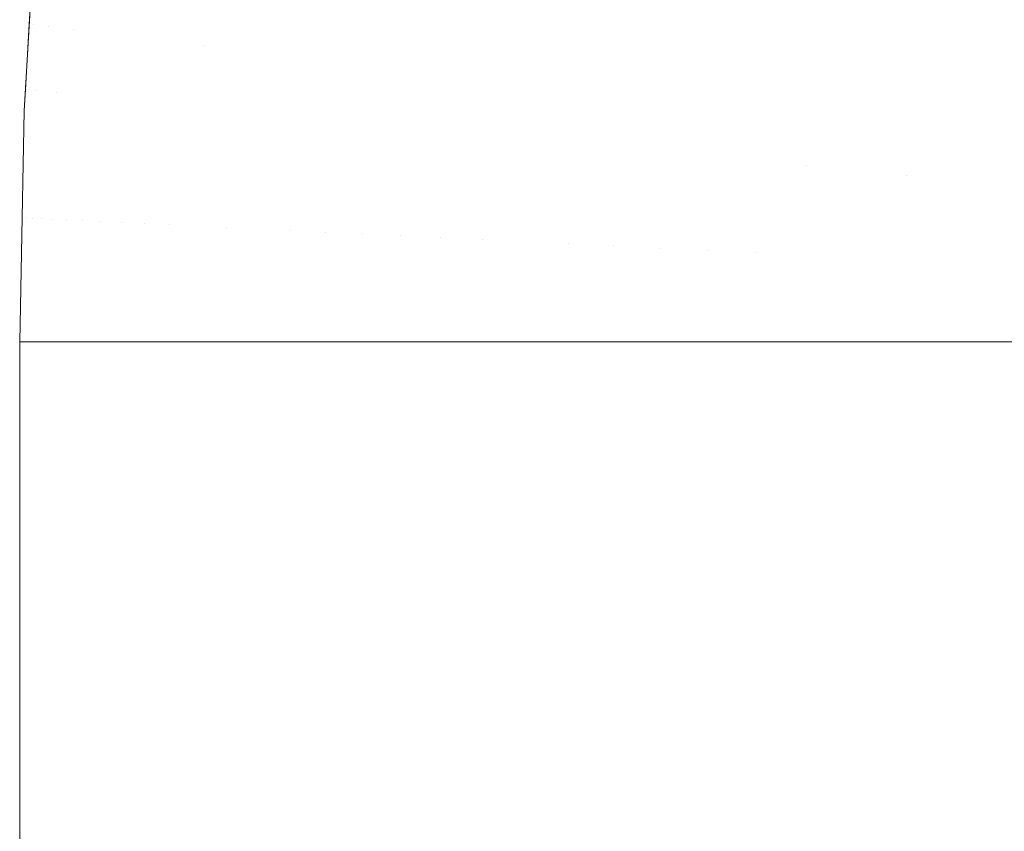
# Model space of a CAD drawing. Header units: centimetres. Extents: x -17.1 to 18.2, y 3.4 to 5.2.
# Tile 49 of 256: x -17.0865 to -17.0614, y 5.0877 to 5.1084. Entities that reach past the tile are written whole.
import ezdxf

# ---------------------------------------------------------------- set-up
doc = ezdxf.new("R2010")
doc.units = ezdxf.units.CM
doc.header["$LTSCALE"] = 2.54
doc.layers.add('Lucido design-1', color=7, linetype='Continuous')

# ---------------------------------------------------------------- blocks, each defined once
blk = doc.blocks.new('Gruppo-4-1')
at = {"color": 7, "linetype": 'Continuous', "lineweight": 9}
for points, invisible_edges in [([(-17.086078, 5.111964, -1872.915514), (-17.086422, 5.106108, -1872.915514), (-17.086422, 5.106108, -1872.315514), (-17.08639, 5.106656, -1872.315514)], 10), ([(-17.086367, 5.106654, -1872.918638), (-17.086422, 5.106108, -1872.915514), (-17.086078, 5.111964, -1872.915514), (-17.086186, 5.11002, -1872.918638)], 13), ([(-17.086078, 5.111964, -1872.915514), (-17.08639, 5.106656, -1872.315514), (-17.086292, 5.108327, -1872.315514)], 9), ([(-17.086292, 5.108327, -1872.315514), (-17.086192, 5.110023, -1872.315514), (-17.086078, 5.111964, -1872.915514)], 10), ([(-17.075541, 5.108435, -1872.260948), (-17.075318, 5.111336, -1872.260948), (-17.076328, 5.11154, -1872.263387), (-17.076555, 5.108586, -1872.263387)], 15), ([(-17.076555, 5.108586, -1872.967641), (-17.076328, 5.11154, -1872.967641), (-17.075318, 5.111336, -1872.97008), (-17.075541, 5.108435, -1872.97008)], 15), ([(-17.07449, 5.108278, -1872.258575), (-17.074271, 5.111124, -1872.258575), (-17.075318, 5.111336, -1872.260948), (-17.075541, 5.108435, -1872.260948)], 15), ([(-17.075541, 5.108435, -1872.97008), (-17.075318, 5.111336, -1872.97008), (-17.074271, 5.111124, -1872.972454), (-17.07449, 5.108278, -1872.972454)], 15), ([(-17.073405, 5.108117, -1872.256268), (-17.07319, 5.110906, -1872.256268), (-17.074271, 5.111124, -1872.258575), (-17.07449, 5.108278, -1872.258575)], 15), ([(-17.07449, 5.108278, -1872.972454), (-17.074271, 5.111124, -1872.972454), (-17.07319, 5.110906, -1872.97476), (-17.073405, 5.108117, -1872.97476)], 15), ([(-17.072288, 5.10795, -1872.254029), (-17.072077, 5.110681, -1872.254029), (-17.07319, 5.110906, -1872.256268), (-17.073405, 5.108117, -1872.256268)], 15), ([(-17.073405, 5.108117, -1872.97476), (-17.07319, 5.110906, -1872.97476), (-17.072077, 5.110681, -1872.976999), (-17.072288, 5.10795, -1872.976999)], 15), ([(-17.071141, 5.10778, -1872.25186), (-17.070935, 5.11045, -1872.25186), (-17.072077, 5.110681, -1872.254029), (-17.072288, 5.10795, -1872.254029)], 15), ([(-17.072288, 5.10795, -1872.976999), (-17.072077, 5.110681, -1872.976999), (-17.070935, 5.11045, -1872.979168), (-17.071141, 5.10778, -1872.979168)], 15), ([(-17.069966, 5.107605, -1872.249761), (-17.069765, 5.110213, -1872.249761), (-17.070935, 5.11045, -1872.25186), (-17.071141, 5.10778, -1872.25186)], 15), ([(-17.071141, 5.10778, -1872.979168), (-17.070935, 5.11045, -1872.979168), (-17.069765, 5.110213, -1872.981267), (-17.069966, 5.107605, -1872.981267)], 15), ([(-17.068767, 5.107426, -1872.247732), (-17.068571, 5.109972, -1872.247732), (-17.069765, 5.110213, -1872.249761), (-17.069966, 5.107605, -1872.249761)], 15), ([(-17.069966, 5.107605, -1872.981267), (-17.069765, 5.110213, -1872.981267), (-17.068571, 5.109972, -1872.983296), (-17.068767, 5.107426, -1872.983296)], 15), ([(-17.086186, 5.11002, -1872.918638), (-17.086089, 5.110005, -1872.921758), (-17.086271, 5.106644, -1872.921758), (-17.086367, 5.106654, -1872.918638)], 15), ([(-17.08619, 5.108313, -1872.30927), (-17.086089, 5.110005, -1872.30927), (-17.086192, 5.110023, -1872.315514), (-17.086292, 5.108327, -1872.315514)], 11), ([(-17.08611, 5.106629, -1872.924868), (-17.086271, 5.106644, -1872.921758), (-17.086089, 5.110005, -1872.921758), (-17.085929, 5.109981, -1872.924868)], 15), ([(-17.085805, 5.108266, -1872.303063), (-17.085705, 5.109948, -1872.303063), (-17.086089, 5.110005, -1872.30927), (-17.08619, 5.108313, -1872.30927)], 15), ([(-17.085929, 5.109981, -1872.924868), (-17.085705, 5.109948, -1872.927965), (-17.085885, 5.106607, -1872.927965), (-17.08611, 5.106629, -1872.924868)], 15), ([(-17.085598, 5.106579, -1872.931044), (-17.085885, 5.106607, -1872.927965), (-17.085705, 5.109948, -1872.927965), (-17.085418, 5.109905, -1872.931044)], 15), ([(-17.085169, 5.108187, -1872.296927), (-17.085069, 5.109853, -1872.296927), (-17.085705, 5.109948, -1872.303063), (-17.085805, 5.108266, -1872.303063)], 15), ([(-17.085418, 5.109905, -1872.931044), (-17.085069, 5.109853, -1872.934101), (-17.085248, 5.106545, -1872.934101), (-17.085598, 5.106579, -1872.931044)], 15), ([(-17.067544, 5.107244, -1872.245774), (-17.067353, 5.109725, -1872.245774), (-17.068571, 5.109972, -1872.247732), (-17.068767, 5.107426, -1872.247732)], 15), ([(-17.068767, 5.107426, -1872.983296), (-17.068571, 5.109972, -1872.983296), (-17.067353, 5.109725, -1872.985254), (-17.067544, 5.107244, -1872.985254)], 15), ([(-17.084837, 5.106505, -1872.93713), (-17.085248, 5.106545, -1872.934101), (-17.085069, 5.109853, -1872.934101), (-17.084659, 5.109792, -1872.93713)], 15), ([(-17.084659, 5.109792, -1872.293898), (-17.085069, 5.109853, -1872.296927), (-17.085169, 5.108187, -1872.296927), (-17.084758, 5.108137, -1872.293898)], 15), ([(-17.084659, 5.109792, -1872.93713), (-17.08419, 5.109722, -1872.940129), (-17.084366, 5.106459, -1872.940129), (-17.084837, 5.106505, -1872.93713)], 15), ([(-17.084758, 5.108137, -1872.293898), (-17.084288, 5.108079, -1872.290899), (-17.08419, 5.109722, -1872.290899), (-17.084659, 5.109792, -1872.293898)], 15), ([(-17.083836, 5.106407, -1872.943094), (-17.084366, 5.106459, -1872.940129), (-17.08419, 5.109722, -1872.940129), (-17.083662, 5.109644, -1872.943094)], 15), ([(-17.083662, 5.109644, -1872.287934), (-17.08419, 5.109722, -1872.290899), (-17.084288, 5.108079, -1872.290899), (-17.083759, 5.108014, -1872.287934)], 15), ([(-17.083662, 5.109644, -1872.943094), (-17.083076, 5.109557, -1872.946019), (-17.083249, 5.10635, -1872.946019), (-17.083836, 5.106407, -1872.943094)], 15), ([(-17.083759, 5.108014, -1872.287934), (-17.083173, 5.107942, -1872.285009), (-17.083076, 5.109557, -1872.285009), (-17.083662, 5.109644, -1872.287934)], 15), ([(-17.066302, 5.107059, -1872.243887), (-17.066116, 5.109475, -1872.243887), (-17.067353, 5.109725, -1872.245774), (-17.067544, 5.107244, -1872.245774)], 15), ([(-17.067544, 5.107244, -1872.985254), (-17.067353, 5.109725, -1872.985254), (-17.066116, 5.109475, -1872.987141), (-17.066302, 5.107059, -1872.987141)], 15), ([(-17.082607, 5.106287, -1872.948903), (-17.083249, 5.10635, -1872.946019), (-17.083076, 5.109557, -1872.946019), (-17.082435, 5.109461, -1872.948903)], 15), ([(-17.082435, 5.109461, -1872.282125), (-17.083076, 5.109557, -1872.285009), (-17.083173, 5.107942, -1872.285009), (-17.082531, 5.107863, -1872.282125)], 15), ([(-17.082435, 5.109461, -1872.948903), (-17.081741, 5.109358, -1872.95174), (-17.08191, 5.106219, -1872.95174), (-17.082607, 5.106287, -1872.948903)], 15), ([(-17.082531, 5.107863, -1872.282125), (-17.081835, 5.107777, -1872.279288), (-17.081741, 5.109358, -1872.279288), (-17.082435, 5.109461, -1872.282125)], 15), ([(-17.06504, 5.106872, -1872.242071), (-17.06486, 5.109221, -1872.242071), (-17.066116, 5.109475, -1872.243887), (-17.066302, 5.107059, -1872.243887)], 15), ([(-17.066302, 5.107059, -1872.987141), (-17.066116, 5.109475, -1872.987141), (-17.06486, 5.109221, -1872.988957), (-17.06504, 5.106872, -1872.988957)], 15), ([(-17.081162, 5.106146, -1872.954529), (-17.08191, 5.106219, -1872.95174), (-17.081741, 5.109358, -1872.95174), (-17.080994, 5.109247, -1872.954529)], 15), ([(-17.081835, 5.107777, -1872.279288), (-17.08191, 5.106219, -1872.279288), (-17.081162, 5.106146, -1872.276499), (-17.080994, 5.109247, -1872.276499)], 15), ([(-17.080994, 5.109247, -1872.276499), (-17.081741, 5.109358, -1872.279288), (-17.081835, 5.107777, -1872.279288)], 11), ([(-17.081162, 5.106146, -1872.276499), (-17.080363, 5.106068, -1872.273762), (-17.080198, 5.109128, -1872.273762), (-17.080994, 5.109247, -1872.276499)], 15), ([(-17.080994, 5.109247, -1872.954529), (-17.080198, 5.109128, -1872.957266), (-17.080363, 5.106068, -1872.957266), (-17.081162, 5.106146, -1872.954529)], 15), ([(-17.079354, 5.109002, -1872.27108), (-17.080198, 5.109128, -1872.273762), (-17.080363, 5.106068, -1872.273762), (-17.079517, 5.105986, -1872.27108)], 15), ([(-17.079517, 5.105986, -1872.959948), (-17.080363, 5.106068, -1872.957266), (-17.080198, 5.109128, -1872.957266), (-17.079354, 5.109002, -1872.959948)], 15), ([(-17.063763, 5.106681, -1872.240327), (-17.063587, 5.108964, -1872.240327), (-17.06486, 5.109221, -1872.242071), (-17.06504, 5.106872, -1872.242071)], 15), ([(-17.06504, 5.106872, -1872.988957), (-17.06486, 5.109221, -1872.988957), (-17.063587, 5.108964, -1872.990701), (-17.063763, 5.106681, -1872.990701)], 15), ([(-17.079517, 5.105986, -1872.27108), (-17.078624, 5.105899, -1872.268455), (-17.078464, 5.10887, -1872.268455), (-17.079354, 5.109002, -1872.27108)], 15), ([(-17.079354, 5.109002, -1872.959948), (-17.078464, 5.10887, -1872.962573), (-17.078624, 5.105899, -1872.962573), (-17.079517, 5.105986, -1872.959948)], 15), ([(-17.078464, 5.10887, -1872.268455), (-17.078624, 5.105899, -1872.268455), (-17.077688, 5.105807, -1872.26589), (-17.07753, 5.108731, -1872.26589)], 15), ([(-17.07753, 5.108731, -1872.965138), (-17.077688, 5.105807, -1872.965138), (-17.078624, 5.105899, -1872.962573), (-17.078464, 5.10887, -1872.962573)], 15), ([(-17.062471, 5.106489, -1872.238653), (-17.062301, 5.108704, -1872.238653), (-17.063587, 5.108964, -1872.240327), (-17.063763, 5.106681, -1872.240327)], 15), ([(-17.063763, 5.106681, -1872.990701), (-17.063587, 5.108964, -1872.990701), (-17.062301, 5.108704, -1872.992376), (-17.062471, 5.106489, -1872.992376)], 15), ([(-17.07753, 5.108731, -1872.26589), (-17.077688, 5.105807, -1872.26589), (-17.07671, 5.105712, -1872.263387), (-17.076555, 5.108586, -1872.263387)], 15), ([(-17.076555, 5.108586, -1872.967641), (-17.07671, 5.105712, -1872.967641), (-17.077688, 5.105807, -1872.965138), (-17.07753, 5.108731, -1872.965138)], 15), ([(-17.061168, 5.106295, -1872.237049), (-17.061003, 5.108441, -1872.237049), (-17.062301, 5.108704, -1872.238653), (-17.062471, 5.106489, -1872.238653)], 15), ([(-17.062471, 5.106489, -1872.992376), (-17.062301, 5.108704, -1872.992376), (-17.061003, 5.108441, -1872.99398), (-17.061168, 5.106295, -1872.99398)], 15), ([(-17.076555, 5.108586, -1872.263387), (-17.07671, 5.105712, -1872.263387), (-17.075693, 5.105613, -1872.260948), (-17.075541, 5.108435, -1872.260948)], 15), ([(-17.075541, 5.108435, -1872.97008), (-17.075693, 5.105613, -1872.97008), (-17.07671, 5.105712, -1872.967641), (-17.076555, 5.108586, -1872.967641)], 15), ([(-17.075541, 5.108435, -1872.260948), (-17.075693, 5.105613, -1872.260948), (-17.07464, 5.10551, -1872.258575), (-17.07449, 5.108278, -1872.258575)], 15), ([(-17.07449, 5.108278, -1872.972454), (-17.07464, 5.10551, -1872.972454), (-17.075693, 5.105613, -1872.97008), (-17.075541, 5.108435, -1872.97008)], 15), ([(-17.086292, 5.108327, -1872.315514), (-17.08639, 5.106656, -1872.315514), (-17.086367, 5.106654, -1872.31239)], 10), ([(-17.08619, 5.108313, -1872.30927), (-17.086292, 5.108327, -1872.315514), (-17.086367, 5.106654, -1872.31239)], 11), ([(-17.086367, 5.106654, -1872.31239), (-17.086271, 5.106644, -1872.30927), (-17.08619, 5.108313, -1872.30927)], 11), ([(-17.08619, 5.108313, -1872.30927), (-17.086271, 5.106644, -1872.30927), (-17.08611, 5.106629, -1872.30616)], 11), ([(-17.08611, 5.106629, -1872.30616), (-17.085805, 5.108266, -1872.303063), (-17.08619, 5.108313, -1872.30927)], 11), ([(-17.08611, 5.106629, -1872.30616), (-17.085885, 5.106607, -1872.303063), (-17.085805, 5.108266, -1872.303063)], 11), ([(-17.085805, 5.108266, -1872.303063), (-17.085885, 5.106607, -1872.303063), (-17.085598, 5.106579, -1872.299984)], 11), ([(-17.085598, 5.106579, -1872.299984), (-17.085169, 5.108187, -1872.296927), (-17.085805, 5.108266, -1872.303063)], 11), ([(-17.085598, 5.106579, -1872.299984), (-17.085248, 5.106545, -1872.296927), (-17.085169, 5.108187, -1872.296927)], 11), ([(-17.084758, 5.108137, -1872.293898), (-17.085169, 5.108187, -1872.296927), (-17.085248, 5.106545, -1872.296927), (-17.084837, 5.106505, -1872.293898)], 15), ([(-17.084837, 5.106505, -1872.293898), (-17.084366, 5.106459, -1872.290899), (-17.084288, 5.108079, -1872.290899), (-17.084758, 5.108137, -1872.293898)], 15), ([(-17.07449, 5.108278, -1872.258575), (-17.07464, 5.10551, -1872.258575), (-17.073551, 5.105404, -1872.256268), (-17.073405, 5.108117, -1872.256268)], 15), ([(-17.073405, 5.108117, -1872.97476), (-17.073551, 5.105404, -1872.97476), (-17.07464, 5.10551, -1872.972454), (-17.07449, 5.108278, -1872.972454)], 15), ([(-17.073405, 5.108117, -1872.256268), (-17.073551, 5.105404, -1872.256268), (-17.072431, 5.105295, -1872.254029), (-17.072288, 5.10795, -1872.254029)], 15), ([(-17.072288, 5.10795, -1872.976999), (-17.072431, 5.105295, -1872.976999), (-17.073551, 5.105404, -1872.97476), (-17.073405, 5.108117, -1872.97476)], 15), ([(-17.083759, 5.108014, -1872.287934), (-17.084288, 5.108079, -1872.290899), (-17.084366, 5.106459, -1872.290899), (-17.083836, 5.106407, -1872.287934)], 15), ([(-17.083836, 5.106407, -1872.287934), (-17.083249, 5.10635, -1872.285009), (-17.083173, 5.107942, -1872.285009), (-17.083759, 5.108014, -1872.287934)], 15), ([(-17.082531, 5.107863, -1872.282125), (-17.083173, 5.107942, -1872.285009), (-17.083249, 5.10635, -1872.285009), (-17.082607, 5.106287, -1872.282125)], 15), ([(-17.082607, 5.106287, -1872.282125), (-17.08191, 5.106219, -1872.279288), (-17.081835, 5.107777, -1872.279288), (-17.082531, 5.107863, -1872.282125)], 15), ([(-17.072288, 5.10795, -1872.254029), (-17.072431, 5.105295, -1872.254029), (-17.071281, 5.105183, -1872.25186), (-17.071141, 5.10778, -1872.25186)], 15), ([(-17.071141, 5.10778, -1872.979168), (-17.071281, 5.105183, -1872.979168), (-17.072431, 5.105295, -1872.976999), (-17.072288, 5.10795, -1872.976999)], 15), ([(-17.071141, 5.10778, -1872.25186), (-17.071281, 5.105183, -1872.25186), (-17.070103, 5.105068, -1872.249761), (-17.069966, 5.107605, -1872.249761)], 15), ([(-17.069966, 5.107605, -1872.981267), (-17.070103, 5.105068, -1872.981267), (-17.071281, 5.105183, -1872.979168), (-17.071141, 5.10778, -1872.979168)], 15), ([(-17.069966, 5.107605, -1872.249761), (-17.070103, 5.105068, -1872.249761), (-17.0689, 5.10495, -1872.247732), (-17.068767, 5.107426, -1872.247732)], 15), ([(-17.068767, 5.107426, -1872.983296), (-17.0689, 5.10495, -1872.983296), (-17.070103, 5.105068, -1872.981267), (-17.069966, 5.107605, -1872.981267)], 15), ([(-17.068767, 5.107426, -1872.247732), (-17.0689, 5.10495, -1872.247732), (-17.067675, 5.104831, -1872.245774), (-17.067544, 5.107244, -1872.245774)], 15), ([(-17.067544, 5.107244, -1872.985254), (-17.067675, 5.104831, -1872.985254), (-17.0689, 5.10495, -1872.983296), (-17.068767, 5.107426, -1872.983296)], 15), ([(-17.067544, 5.107244, -1872.245774), (-17.067675, 5.104831, -1872.245774), (-17.066429, 5.104709, -1872.243887), (-17.066302, 5.107059, -1872.243887)], 15), ([(-17.066302, 5.107059, -1872.987141), (-17.066429, 5.104709, -1872.987141), (-17.067675, 5.104831, -1872.985254), (-17.067544, 5.107244, -1872.985254)], 15), ([(-17.066302, 5.107059, -1872.243887), (-17.066429, 5.104709, -1872.243887), (-17.065164, 5.104586, -1872.242071), (-17.06504, 5.106872, -1872.242071)], 15), ([(-17.06504, 5.106872, -1872.988957), (-17.065164, 5.104586, -1872.988957), (-17.066429, 5.104709, -1872.987141), (-17.066302, 5.107059, -1872.987141)], 15), ([(-17.06504, 5.106872, -1872.242071), (-17.065164, 5.104586, -1872.242071), (-17.063883, 5.104461, -1872.240327), (-17.063763, 5.106681, -1872.240327)], 15), ([(-17.063763, 5.106681, -1872.990701), (-17.063883, 5.104461, -1872.990701), (-17.065164, 5.104586, -1872.988957), (-17.06504, 5.106872, -1872.988957)], 15), ([(-17.086472, 5.103384, -1872.31239), (-17.086367, 5.106654, -1872.31239), (-17.086422, 5.106108, -1872.315514)], 11), ([(-17.086472, 5.103384, -1872.31239), (-17.086375, 5.10338, -1872.30927), (-17.086271, 5.106644, -1872.30927), (-17.086367, 5.106654, -1872.31239)], 15), ([(-17.086422, 5.106108, -1872.915514), (-17.086367, 5.106654, -1872.918638), (-17.086472, 5.103384, -1872.918638)], 11), ([(-17.086367, 5.106654, -1872.918638), (-17.086271, 5.106644, -1872.921758), (-17.086375, 5.10338, -1872.921758), (-17.086472, 5.103384, -1872.918638)], 15), ([(-17.086367, 5.106654, -1872.31239), (-17.08639, 5.106656, -1872.315514), (-17.086422, 5.106108, -1872.315514)], 9), ([(-17.08611, 5.106629, -1872.30616), (-17.086271, 5.106644, -1872.30927), (-17.086375, 5.10338, -1872.30927), (-17.086214, 5.103372, -1872.30616)], 15), ([(-17.086214, 5.103372, -1872.924868), (-17.086375, 5.10338, -1872.921758), (-17.086271, 5.106644, -1872.921758), (-17.08611, 5.106629, -1872.924868)], 15), ([(-17.086214, 5.103372, -1872.30616), (-17.085989, 5.103361, -1872.303063), (-17.085885, 5.106607, -1872.303063), (-17.08611, 5.106629, -1872.30616)], 15), ([(-17.08611, 5.106629, -1872.924868), (-17.085885, 5.106607, -1872.927965), (-17.085989, 5.103361, -1872.927965), (-17.086214, 5.103372, -1872.924868)], 15), ([(-17.085598, 5.106579, -1872.299984), (-17.085885, 5.106607, -1872.303063), (-17.085989, 5.103361, -1872.303063), (-17.085701, 5.103347, -1872.299984)], 15), ([(-17.085701, 5.103347, -1872.931044), (-17.085989, 5.103361, -1872.927965), (-17.085885, 5.106607, -1872.927965), (-17.085598, 5.106579, -1872.931044)], 15), ([(-17.063763, 5.106681, -1872.240327), (-17.063883, 5.104461, -1872.240327), (-17.062588, 5.104335, -1872.238653), (-17.062471, 5.106489, -1872.238653)], 15), ([(-17.062471, 5.106489, -1872.992376), (-17.062588, 5.104335, -1872.992376), (-17.063883, 5.104461, -1872.990701), (-17.063763, 5.106681, -1872.990701)], 15), ([(-17.085701, 5.103347, -1872.299984), (-17.085351, 5.103331, -1872.296927), (-17.085248, 5.106545, -1872.296927), (-17.085598, 5.106579, -1872.299984)], 15), ([(-17.085598, 5.106579, -1872.931044), (-17.085248, 5.106545, -1872.934101), (-17.085351, 5.103331, -1872.934101), (-17.085701, 5.103347, -1872.931044)], 15), ([(-17.084837, 5.106505, -1872.293898), (-17.085248, 5.106545, -1872.296927), (-17.085351, 5.103331, -1872.296927), (-17.084939, 5.103311, -1872.293898)], 15), ([(-17.084939, 5.103311, -1872.93713), (-17.085351, 5.103331, -1872.934101), (-17.085248, 5.106545, -1872.934101), (-17.084837, 5.106505, -1872.93713)], 15), ([(-17.084939, 5.103311, -1872.293898), (-17.084467, 5.103288, -1872.290899), (-17.084366, 5.106459, -1872.290899), (-17.084837, 5.106505, -1872.293898)], 15), ([(-17.084837, 5.106505, -1872.93713), (-17.084366, 5.106459, -1872.940129), (-17.084467, 5.103288, -1872.940129), (-17.084939, 5.103311, -1872.93713)], 15), ([(-17.083836, 5.106407, -1872.287934), (-17.084366, 5.106459, -1872.290899), (-17.084467, 5.103288, -1872.290899), (-17.083937, 5.103263, -1872.287934)], 15), ([(-17.083937, 5.103263, -1872.943094), (-17.084467, 5.103288, -1872.940129), (-17.084366, 5.106459, -1872.940129), (-17.083836, 5.106407, -1872.943094)], 15), ([(-17.083937, 5.103263, -1872.287934), (-17.083349, 5.103235, -1872.285009), (-17.083249, 5.10635, -1872.285009), (-17.083836, 5.106407, -1872.287934)], 15), ([(-17.083836, 5.106407, -1872.943094), (-17.083249, 5.10635, -1872.946019), (-17.083349, 5.103235, -1872.946019), (-17.083937, 5.103263, -1872.943094)], 15), ([(-17.082607, 5.106287, -1872.282125), (-17.083249, 5.10635, -1872.285009), (-17.083349, 5.103235, -1872.285009), (-17.082705, 5.103204, -1872.282125)], 15), ([(-17.082705, 5.103204, -1872.948903), (-17.083349, 5.103235, -1872.946019), (-17.083249, 5.10635, -1872.946019), (-17.082607, 5.106287, -1872.948903)], 15), ([(-17.062471, 5.106489, -1872.238653), (-17.062588, 5.104335, -1872.238653), (-17.061281, 5.104207, -1872.237049), (-17.061168, 5.106295, -1872.237049)], 15), ([(-17.061168, 5.106295, -1872.99398), (-17.061281, 5.104207, -1872.99398), (-17.062588, 5.104335, -1872.992376), (-17.062471, 5.106489, -1872.992376)], 15), ([(-17.086422, 5.106108, -1872.315514), (-17.086475, 5.103385, -1872.315514), (-17.086472, 5.103384, -1872.31239)], 10), ([(-17.086475, 5.103385, -1872.315514), (-17.086422, 5.106108, -1872.315514), (-17.086422, 5.106108, -1872.915514), (-17.086475, 5.103385, -1872.915514)], 10), ([(-17.086472, 5.103384, -1872.918638), (-17.086475, 5.103385, -1872.915514), (-17.086422, 5.106108, -1872.915514)], 9), ([(-17.082705, 5.103204, -1872.282125), (-17.082008, 5.10317, -1872.279288), (-17.08191, 5.106219, -1872.279288), (-17.082607, 5.106287, -1872.282125)], 15), ([(-17.082607, 5.106287, -1872.948903), (-17.08191, 5.106219, -1872.95174), (-17.082008, 5.10317, -1872.95174), (-17.082705, 5.103204, -1872.948903)], 15), ([(-17.081162, 5.106146, -1872.276499), (-17.08191, 5.106219, -1872.279288), (-17.082008, 5.10317, -1872.279288), (-17.081258, 5.103134, -1872.276499)], 15), ([(-17.081258, 5.103134, -1872.954529), (-17.082008, 5.10317, -1872.95174), (-17.08191, 5.106219, -1872.95174), (-17.081162, 5.106146, -1872.954529)], 15), ([(-17.081258, 5.103134, -1872.276499), (-17.080458, 5.103096, -1872.273762), (-17.080363, 5.106068, -1872.273762), (-17.081162, 5.106146, -1872.276499)], 15), ([(-17.081162, 5.106146, -1872.954529), (-17.080363, 5.106068, -1872.957266), (-17.080458, 5.103096, -1872.957266), (-17.081258, 5.103134, -1872.954529)], 15), ([(-17.07961, 5.103055, -1872.27108), (-17.079517, 5.105986, -1872.27108), (-17.080363, 5.106068, -1872.273762), (-17.080458, 5.103096, -1872.273762)], 15), ([(-17.080458, 5.103096, -1872.957266), (-17.080363, 5.106068, -1872.957266), (-17.079517, 5.105986, -1872.959948), (-17.07961, 5.103055, -1872.959948)], 15), ([(-17.078716, 5.103012, -1872.268455), (-17.078624, 5.105899, -1872.268455), (-17.079517, 5.105986, -1872.27108), (-17.07961, 5.103055, -1872.27108)], 15), ([(-17.07961, 5.103055, -1872.959948), (-17.079517, 5.105986, -1872.959948), (-17.078624, 5.105899, -1872.962573), (-17.078716, 5.103012, -1872.962573)], 15), ([(-17.077779, 5.102967, -1872.26589), (-17.077688, 5.105807, -1872.26589), (-17.078624, 5.105899, -1872.268455), (-17.078716, 5.103012, -1872.268455)], 15), ([(-17.078716, 5.103012, -1872.962573), (-17.078624, 5.105899, -1872.962573), (-17.077688, 5.105807, -1872.965138), (-17.077779, 5.102967, -1872.965138)], 15), ([(-17.076799, 5.102921, -1872.263387), (-17.07671, 5.105712, -1872.263387), (-17.077688, 5.105807, -1872.26589), (-17.077779, 5.102967, -1872.26589)], 15), ([(-17.077779, 5.102967, -1872.965138), (-17.077688, 5.105807, -1872.965138), (-17.07671, 5.105712, -1872.967641), (-17.076799, 5.102921, -1872.967641)], 15), ([(-17.075781, 5.102872, -1872.260948), (-17.075693, 5.105613, -1872.260948), (-17.07671, 5.105712, -1872.263387), (-17.076799, 5.102921, -1872.263387)], 15), ([(-17.076799, 5.102921, -1872.967641), (-17.07671, 5.105712, -1872.967641), (-17.075693, 5.105613, -1872.97008), (-17.075781, 5.102872, -1872.97008)], 15), ([(-17.074725, 5.102821, -1872.258575), (-17.07464, 5.10551, -1872.258575), (-17.075693, 5.105613, -1872.260948), (-17.075781, 5.102872, -1872.260948)], 15), ([(-17.075781, 5.102872, -1872.97008), (-17.075693, 5.105613, -1872.97008), (-17.07464, 5.10551, -1872.972454), (-17.074725, 5.102821, -1872.972454)], 15), ([(-17.073636, 5.102769, -1872.256268), (-17.073551, 5.105404, -1872.256268), (-17.07464, 5.10551, -1872.258575), (-17.074725, 5.102821, -1872.258575)], 15), ([(-17.074725, 5.102821, -1872.972454), (-17.07464, 5.10551, -1872.972454), (-17.073551, 5.105404, -1872.97476), (-17.073636, 5.102769, -1872.97476)], 15), ([(-17.072513, 5.102715, -1872.254029), (-17.072431, 5.105295, -1872.254029), (-17.073551, 5.105404, -1872.256268), (-17.073636, 5.102769, -1872.256268)], 15), ([(-17.073636, 5.102769, -1872.97476), (-17.073551, 5.105404, -1872.97476), (-17.072431, 5.105295, -1872.976999), (-17.072513, 5.102715, -1872.976999)], 15), ([(-17.071361, 5.10266, -1872.25186), (-17.071281, 5.105183, -1872.25186), (-17.072431, 5.105295, -1872.254029), (-17.072513, 5.102715, -1872.254029)], 15), ([(-17.072513, 5.102715, -1872.976999), (-17.072431, 5.105295, -1872.976999), (-17.071281, 5.105183, -1872.979168), (-17.071361, 5.10266, -1872.979168)], 15), ([(-17.070182, 5.102603, -1872.249761), (-17.070103, 5.105068, -1872.249761), (-17.071281, 5.105183, -1872.25186), (-17.071361, 5.10266, -1872.25186)], 15), ([(-17.071361, 5.10266, -1872.979168), (-17.071281, 5.105183, -1872.979168), (-17.070103, 5.105068, -1872.981267), (-17.070182, 5.102603, -1872.981267)], 15), ([(-17.068977, 5.102545, -1872.247732), (-17.0689, 5.10495, -1872.247732), (-17.070103, 5.105068, -1872.249761), (-17.070182, 5.102603, -1872.249761)], 15), ([(-17.070182, 5.102603, -1872.981267), (-17.070103, 5.105068, -1872.981267), (-17.0689, 5.10495, -1872.983296), (-17.068977, 5.102545, -1872.983296)], 15), ([(-17.06775, 5.102487, -1872.245774), (-17.067675, 5.104831, -1872.245774), (-17.0689, 5.10495, -1872.247732), (-17.068977, 5.102545, -1872.247732)], 15), ([(-17.068977, 5.102545, -1872.983296), (-17.0689, 5.10495, -1872.983296), (-17.067675, 5.104831, -1872.985254), (-17.06775, 5.102487, -1872.985254)], 15), ([(-17.067143, 5.100212, -1872.244809), (-17.067675, 5.104831, -1872.245774), (-17.06775, 5.102487, -1872.245774)], 11), ([(-17.06775, 5.102487, -1872.985254), (-17.067675, 5.104831, -1872.985254), (-17.067143, 5.100212, -1872.986219)], 11), ([(-17.066429, 5.104709, -1872.243887), (-17.067675, 5.104831, -1872.245774), (-17.067143, 5.100212, -1872.244809)], 11), ([(-17.067143, 5.100212, -1872.986219), (-17.067675, 5.104831, -1872.985254), (-17.066429, 5.104709, -1872.987141)], 11), ([(-17.067143, 5.100212, -1872.244809), (-17.066511, 5.100212, -1872.243896), (-17.066429, 5.104709, -1872.243887)], 10), ([(-17.066429, 5.104709, -1872.987141), (-17.066511, 5.100212, -1872.987132), (-17.067143, 5.100212, -1872.986219)], 9), ([(-17.066511, 5.100212, -1872.243896), (-17.06499, 5.100212, -1872.241701), (-17.065164, 5.104586, -1872.242071), (-17.066429, 5.104709, -1872.243887)], 14), ([(-17.066429, 5.104709, -1872.987141), (-17.065164, 5.104586, -1872.988957), (-17.06499, 5.100212, -1872.989327), (-17.066511, 5.100212, -1872.987132)], 11), ([(-17.063883, 5.104461, -1872.240327), (-17.065164, 5.104586, -1872.242071), (-17.06499, 5.100212, -1872.241701)], 11), ([(-17.06499, 5.100212, -1872.989327), (-17.065164, 5.104586, -1872.988957), (-17.063883, 5.104461, -1872.990701)], 11), ([(-17.063883, 5.104461, -1872.240327), (-17.06499, 5.100212, -1872.241701), (-17.062828, 5.100212, -1872.238845)], 9), ([(-17.063883, 5.104461, -1872.990701), (-17.063959, 5.100212, -1872.99069), (-17.06499, 5.100212, -1872.989327)], 9), ([(-17.062828, 5.100212, -1872.992183), (-17.063959, 5.100212, -1872.99069), (-17.063883, 5.104461, -1872.990701)], 10), ([(-17.062828, 5.100212, -1872.238845), (-17.062588, 5.104335, -1872.238653), (-17.063883, 5.104461, -1872.240327)], 11), ([(-17.063883, 5.104461, -1872.990701), (-17.062588, 5.104335, -1872.992376), (-17.062828, 5.100212, -1872.992183)], 11), ([(-17.061281, 5.104207, -1872.237049), (-17.062588, 5.104335, -1872.238653), (-17.062828, 5.100212, -1872.238845), (-17.060667, 5.100212, -1872.236226)], 11), ([(-17.061354, 5.100212, -1872.99397), (-17.062828, 5.100212, -1872.992183), (-17.062588, 5.104335, -1872.992376), (-17.061281, 5.104207, -1872.99398)], 14), ([(-17.086475, 5.103385, -1872.315514), (-17.086537, 5.100212, -1872.315514), (-17.086476, 5.100212, -1872.31239)], 8), ([(-17.086475, 5.103385, -1872.915514), (-17.086537, 5.100212, -1872.915514), (-17.086537, 5.100212, -1872.315514), (-17.086475, 5.103385, -1872.315514)], 8), ([(-17.086476, 5.100212, -1872.918638), (-17.086537, 5.100212, -1872.915514), (-17.086475, 5.103385, -1872.915514)], 8), ([(-17.086476, 5.100212, -1872.31239), (-17.086472, 5.103384, -1872.31239), (-17.086475, 5.103385, -1872.315514)], 11), ([(-17.086475, 5.103385, -1872.915514), (-17.086472, 5.103384, -1872.918638), (-17.086476, 5.100212, -1872.918638)], 11), ([(-17.086472, 5.103384, -1872.31239), (-17.086476, 5.100212, -1872.31239), (-17.086421, 5.100212, -1872.309592)], 9), ([(-17.086421, 5.100212, -1872.921436), (-17.086476, 5.100212, -1872.918638), (-17.086472, 5.103384, -1872.918638)], 10), ([(-17.086421, 5.100212, -1872.309592), (-17.086375, 5.10338, -1872.30927), (-17.086472, 5.103384, -1872.31239)], 11), ([(-17.086472, 5.103384, -1872.918638), (-17.086375, 5.10338, -1872.921758), (-17.086421, 5.100212, -1872.921436)], 11), ([(-17.086214, 5.103372, -1872.30616), (-17.086375, 5.10338, -1872.30927), (-17.086421, 5.100212, -1872.309592)], 11), ([(-17.086215, 5.100212, -1872.924867), (-17.086421, 5.100212, -1872.921436), (-17.086375, 5.10338, -1872.921758)], 10), ([(-17.086421, 5.100212, -1872.309592), (-17.086048, 5.100212, -1872.303376), (-17.086214, 5.103372, -1872.30616)], 10), ([(-17.086375, 5.10338, -1872.921758), (-17.086214, 5.103372, -1872.924868), (-17.086215, 5.100212, -1872.924867)], 11), ([(-17.086048, 5.100212, -1872.927652), (-17.086215, 5.100212, -1872.924867), (-17.086214, 5.103372, -1872.924868)], 10), ([(-17.086048, 5.100212, -1872.303376), (-17.085989, 5.103361, -1872.303063), (-17.086214, 5.103372, -1872.30616)], 11), ([(-17.086214, 5.103372, -1872.924868), (-17.085989, 5.103361, -1872.927965), (-17.086048, 5.100212, -1872.927652)], 11), ([(-17.085701, 5.103347, -1872.299984), (-17.085989, 5.103361, -1872.303063), (-17.086048, 5.100212, -1872.303376)], 11), ([(-17.085702, 5.100212, -1872.931041), (-17.086048, 5.100212, -1872.927652), (-17.085989, 5.103361, -1872.927965)], 10), ([(-17.086048, 5.100212, -1872.303376), (-17.085423, 5.100212, -1872.297244), (-17.085701, 5.103347, -1872.299984)], 10), ([(-17.085989, 5.103361, -1872.927965), (-17.085701, 5.103347, -1872.931044), (-17.085702, 5.100212, -1872.931041)], 11), ([(-17.085423, 5.100212, -1872.933784), (-17.085702, 5.100212, -1872.931041), (-17.085701, 5.103347, -1872.931044)], 10), ([(-17.085423, 5.100212, -1872.297244), (-17.085351, 5.103331, -1872.296927), (-17.085701, 5.103347, -1872.299984)], 11), ([(-17.085701, 5.103347, -1872.931044), (-17.085351, 5.103331, -1872.934101), (-17.085423, 5.100212, -1872.933784)], 11), ([(-17.084939, 5.103311, -1872.293898), (-17.085351, 5.103331, -1872.296927), (-17.085423, 5.100212, -1872.297244)], 11), ([(-17.084941, 5.100212, -1872.937126), (-17.085423, 5.100212, -1872.933784), (-17.085351, 5.103331, -1872.934101)], 10), ([(-17.085351, 5.103331, -1872.934101), (-17.084939, 5.103311, -1872.93713), (-17.084941, 5.100212, -1872.937126)], 11), ([(-17.085423, 5.100212, -1872.297244), (-17.084557, 5.100212, -1872.291244), (-17.084939, 5.103311, -1872.293898)], 10), ([(-17.084557, 5.100212, -1872.939784), (-17.084941, 5.100212, -1872.937126), (-17.084939, 5.103311, -1872.93713)], 10), ([(-17.084557, 5.100212, -1872.291244), (-17.084467, 5.103288, -1872.290899), (-17.084939, 5.103311, -1872.293898)], 11), ([(-17.084939, 5.103311, -1872.93713), (-17.084467, 5.103288, -1872.940129), (-17.084557, 5.100212, -1872.939784)], 11), ([(-17.083937, 5.103263, -1872.287934), (-17.084467, 5.103288, -1872.290899), (-17.084557, 5.100212, -1872.291244)], 11), ([(-17.083939, 5.100212, -1872.943088), (-17.084557, 5.100212, -1872.939784), (-17.084467, 5.103288, -1872.940129)], 10), ([(-17.084557, 5.100212, -1872.291244), (-17.083467, 5.100212, -1872.285421), (-17.083937, 5.103263, -1872.287934)], 10), ([(-17.084467, 5.103288, -1872.940129), (-17.083937, 5.103263, -1872.943094), (-17.083939, 5.100212, -1872.943088)], 11), ([(-17.083467, 5.100212, -1872.945608), (-17.083939, 5.100212, -1872.943088), (-17.083937, 5.103263, -1872.943094)], 10), ([(-17.083467, 5.100212, -1872.285421), (-17.083349, 5.103235, -1872.285009), (-17.083937, 5.103263, -1872.287934)], 11), ([(-17.083937, 5.103263, -1872.943094), (-17.083349, 5.103235, -1872.946019), (-17.083467, 5.100212, -1872.945608)], 11), ([(-17.082705, 5.103204, -1872.282125), (-17.083349, 5.103235, -1872.285009), (-17.083467, 5.100212, -1872.285421)], 11), ([(-17.082708, 5.100212, -1872.948896), (-17.083467, 5.100212, -1872.945608), (-17.083349, 5.103235, -1872.946019)], 10), ([(-17.083467, 5.100212, -1872.285421), (-17.082172, 5.100212, -1872.27981), (-17.082705, 5.103204, -1872.282125)], 10), ([(-17.083349, 5.103235, -1872.946019), (-17.082705, 5.103204, -1872.948903), (-17.082708, 5.100212, -1872.948896)], 11), ([(-17.082172, 5.100212, -1872.951218), (-17.082708, 5.100212, -1872.948896), (-17.082705, 5.103204, -1872.948903)], 10), ([(-17.082172, 5.100212, -1872.27981), (-17.082008, 5.10317, -1872.279288), (-17.082705, 5.103204, -1872.282125)], 11), ([(-17.082705, 5.103204, -1872.948903), (-17.082008, 5.10317, -1872.95174), (-17.082172, 5.100212, -1872.951218)], 11), ([(-17.081258, 5.103134, -1872.276499), (-17.082008, 5.10317, -1872.279288), (-17.082172, 5.100212, -1872.27981)], 11), ([(-17.081262, 5.100212, -1872.954522), (-17.082172, 5.100212, -1872.951218), (-17.082008, 5.10317, -1872.95174), (-17.081258, 5.103134, -1872.954529)], 14), ([(-17.082172, 5.100212, -1872.27981), (-17.080694, 5.100212, -1872.274443), (-17.081258, 5.103134, -1872.276499)], 10), ([(-17.080694, 5.100212, -1872.956585), (-17.081262, 5.100212, -1872.954522), (-17.081258, 5.103134, -1872.954529)], 10), ([(-17.080694, 5.100212, -1872.274443), (-17.080458, 5.103096, -1872.273762), (-17.081258, 5.103134, -1872.276499)], 11), ([(-17.081258, 5.103134, -1872.954529), (-17.080458, 5.103096, -1872.957266), (-17.080694, 5.100212, -1872.956585)], 11), ([(-17.080458, 5.103096, -1872.273762), (-17.080694, 5.100212, -1872.274443), (-17.079055, 5.100212, -1872.269343), (-17.07961, 5.103055, -1872.27108)], 13), ([(-17.07961, 5.103055, -1872.959948), (-17.079616, 5.100212, -1872.95994), (-17.080694, 5.100212, -1872.956585), (-17.080458, 5.103096, -1872.957266)], 13), ([(-17.079055, 5.100212, -1872.961686), (-17.079616, 5.100212, -1872.95994), (-17.07961, 5.103055, -1872.959948)], 10), ([(-17.07961, 5.103055, -1872.27108), (-17.079055, 5.100212, -1872.269343), (-17.078716, 5.103012, -1872.268455)], 11), ([(-17.07961, 5.103055, -1872.959948), (-17.078716, 5.103012, -1872.962573), (-17.079055, 5.100212, -1872.961686)], 11), ([(-17.078716, 5.103012, -1872.268455), (-17.079055, 5.100212, -1872.269343), (-17.077281, 5.100212, -1872.264525), (-17.077779, 5.102967, -1872.26589)], 13), ([(-17.078716, 5.103012, -1872.962573), (-17.078731, 5.100212, -1872.962567), (-17.079055, 5.100212, -1872.961686)], 9), ([(-17.077779, 5.102967, -1872.965138), (-17.077787, 5.100212, -1872.96513), (-17.078731, 5.100212, -1872.962567), (-17.078716, 5.103012, -1872.962573)], 13), ([(-17.077281, 5.100212, -1872.966503), (-17.077787, 5.100212, -1872.96513), (-17.077779, 5.102967, -1872.965138)], 10), ([(-17.077779, 5.102967, -1872.26589), (-17.077281, 5.100212, -1872.264525), (-17.076799, 5.102921, -1872.263387)], 11), ([(-17.077779, 5.102967, -1872.965138), (-17.076799, 5.102921, -1872.967641), (-17.077281, 5.100212, -1872.966503)], 11), ([(-17.076799, 5.102921, -1872.263387), (-17.077281, 5.100212, -1872.264525), (-17.075395, 5.100212, -1872.26), (-17.075781, 5.102872, -1872.260948)], 13), ([(-17.076799, 5.102921, -1872.967641), (-17.07681, 5.100212, -1872.967633), (-17.077281, 5.100212, -1872.966503)], 9), ([(-17.075781, 5.102872, -1872.97008), (-17.075793, 5.100212, -1872.970073), (-17.07681, 5.100212, -1872.967633), (-17.076799, 5.102921, -1872.967641)], 13), ([(-17.075395, 5.100212, -1872.971028), (-17.075793, 5.100212, -1872.970073), (-17.075781, 5.102872, -1872.97008)], 10), ([(-17.075781, 5.102872, -1872.260948), (-17.075395, 5.100212, -1872.26), (-17.074725, 5.102821, -1872.258575)], 11), ([(-17.075395, 5.100212, -1872.971028), (-17.075781, 5.102872, -1872.97008), (-17.074725, 5.102821, -1872.972454)], 11), ([(-17.074725, 5.102821, -1872.258575), (-17.075395, 5.100212, -1872.26), (-17.073418, 5.100212, -1872.25577), (-17.073636, 5.102769, -1872.256268)], 13), ([(-17.074725, 5.102821, -1872.972454), (-17.074733, 5.100212, -1872.972444), (-17.075395, 5.100212, -1872.971028)], 9), ([(-17.073636, 5.102769, -1872.97476), (-17.073418, 5.100212, -1872.975259), (-17.074733, 5.100212, -1872.972444), (-17.074725, 5.102821, -1872.972454)], 13), ([(-17.073636, 5.102769, -1872.256268), (-17.073418, 5.100212, -1872.25577), (-17.072513, 5.102715, -1872.254029)], 11), ([(-17.073418, 5.100212, -1872.975259), (-17.073636, 5.102769, -1872.97476), (-17.072513, 5.102715, -1872.976999)], 11), ([(-17.072513, 5.102715, -1872.254029), (-17.073418, 5.100212, -1872.25577), (-17.071372, 5.100212, -1872.251832)], 9), ([(-17.072513, 5.102715, -1872.976999), (-17.072519, 5.100212, -1872.976988), (-17.073418, 5.100212, -1872.975259)], 9), ([(-17.072519, 5.100212, -1872.976988), (-17.072513, 5.102715, -1872.976999), (-17.071361, 5.10266, -1872.979168)], 11), ([(-17.071361, 5.10266, -1872.979168), (-17.071372, 5.100212, -1872.979196), (-17.072519, 5.100212, -1872.976988)], 9), ([(-17.071372, 5.100212, -1872.251832), (-17.071361, 5.10266, -1872.25186), (-17.072513, 5.102715, -1872.254029)], 11), ([(-17.070182, 5.102603, -1872.249761), (-17.071361, 5.10266, -1872.25186), (-17.071372, 5.100212, -1872.251832)], 11), ([(-17.071372, 5.100212, -1872.979196), (-17.071361, 5.10266, -1872.979168), (-17.070182, 5.102603, -1872.981267)], 11), ([(-17.071372, 5.100212, -1872.251832), (-17.069275, 5.100212, -1872.248182), (-17.070182, 5.102603, -1872.249761)], 10), ([(-17.070182, 5.102603, -1872.981267), (-17.070188, 5.100212, -1872.981257), (-17.071372, 5.100212, -1872.979196)], 9), ([(-17.069275, 5.100212, -1872.982846), (-17.070188, 5.100212, -1872.981257), (-17.070182, 5.102603, -1872.981267)], 10), ([(-17.070182, 5.102603, -1872.249761), (-17.069275, 5.100212, -1872.248182), (-17.068977, 5.102545, -1872.247732)], 11), ([(-17.070182, 5.102603, -1872.981267), (-17.068977, 5.102545, -1872.983296), (-17.069275, 5.100212, -1872.982846)], 11), ([(-17.068977, 5.102545, -1872.247732), (-17.069275, 5.100212, -1872.248182), (-17.067759, 5.100212, -1872.245783), (-17.06775, 5.102487, -1872.245774)], 13), ([(-17.06775, 5.102487, -1872.985254), (-17.067759, 5.100212, -1872.985245), (-17.069275, 5.100212, -1872.982846), (-17.068977, 5.102545, -1872.983296)], 13), ([(-17.06775, 5.102487, -1872.245774), (-17.067759, 5.100212, -1872.245783), (-17.067143, 5.100212, -1872.244809)], 9), ([(-17.067143, 5.100212, -1872.986219), (-17.067759, 5.100212, -1872.985245), (-17.06775, 5.102487, -1872.985254)], 10), ([(-17.086476, 5.100212, -1872.31239), (-17.086537, 5.100212, -1872.315514), (-17.086537, 3.500212, -1872.315514), (-17.086476, 3.500212, -1872.31239)], 8), ([(-17.086476, 3.500212, -1872.918638), (-17.086537, 3.500212, -1872.915514), (-17.086537, 5.100212, -1872.915514), (-17.086476, 5.100212, -1872.918638)], 8), ([(-17.086476, 3.500212, -1872.31239), (-17.086421, 3.500212, -1872.309592), (-17.086421, 5.100212, -1872.309592), (-17.086476, 5.100212, -1872.31239)], 10), ([(-17.086476, 5.100212, -1872.918638), (-17.086421, 5.100212, -1872.921436), (-17.086421, 3.500212, -1872.921436), (-17.086476, 3.500212, -1872.918638)], 10), ([(-17.086048, 5.100212, -1872.303376), (-17.086421, 5.100212, -1872.309592), (-17.086421, 3.500212, -1872.309592), (-17.086215, 3.500212, -1872.306162)], 10), ([(-17.086215, 3.500212, -1872.924867), (-17.086421, 3.500212, -1872.921436), (-17.086421, 5.100212, -1872.921436), (-17.086215, 5.100212, -1872.924867)], 10), ([(-17.086215, 3.500212, -1872.306162), (-17.086048, 3.500212, -1872.303376), (-17.086048, 5.100212, -1872.303376)], 10), ([(-17.086215, 5.100212, -1872.924867), (-17.086048, 5.100212, -1872.927652), (-17.086048, 3.500212, -1872.927652), (-17.086215, 3.500212, -1872.924867)], 10), ([(-17.085423, 5.100212, -1872.297244), (-17.086048, 5.100212, -1872.303376), (-17.086048, 3.500212, -1872.303376), (-17.085702, 3.500212, -1872.299987)], 10), ([(-17.085702, 3.500212, -1872.931041), (-17.086048, 3.500212, -1872.927652), (-17.086048, 5.100212, -1872.927652), (-17.085702, 5.100212, -1872.931041)], 10), ([(-17.085702, 3.500212, -1872.299987), (-17.085423, 3.500212, -1872.297244), (-17.085423, 5.100212, -1872.297244)], 10), ([(-17.085702, 5.100212, -1872.931041), (-17.085423, 5.100212, -1872.933784), (-17.085423, 3.500212, -1872.933784), (-17.085702, 3.500212, -1872.931041)], 10), ([(-17.084557, 5.100212, -1872.291244), (-17.085423, 5.100212, -1872.297244), (-17.085423, 3.500212, -1872.297244), (-17.084941, 3.500212, -1872.293902)], 10), ([(-17.084941, 3.500212, -1872.937126), (-17.085423, 3.500212, -1872.933784), (-17.085423, 5.100212, -1872.933784), (-17.084941, 5.100212, -1872.937126)], 10), ([(-17.084941, 3.500212, -1872.293902), (-17.084557, 3.500212, -1872.291244), (-17.084557, 5.100212, -1872.291244)], 10), ([(-17.084941, 5.100212, -1872.937126), (-17.084557, 5.100212, -1872.939784), (-17.084557, 3.500212, -1872.939784), (-17.084941, 3.500212, -1872.937126)], 10), ([(-17.083467, 5.100212, -1872.285421), (-17.084557, 5.100212, -1872.291244), (-17.084557, 3.500212, -1872.291244), (-17.083939, 3.500212, -1872.28794)], 10), ([(-17.083939, 3.500212, -1872.943088), (-17.084557, 3.500212, -1872.939784), (-17.084557, 5.100212, -1872.939784), (-17.083939, 5.100212, -1872.943088)], 10), ([(-17.083939, 3.500212, -1872.28794), (-17.083467, 3.500212, -1872.285421), (-17.083467, 5.100212, -1872.285421)], 10), ([(-17.083939, 5.100212, -1872.943088), (-17.083467, 5.100212, -1872.945608), (-17.083467, 3.500212, -1872.945608), (-17.083939, 3.500212, -1872.943088)], 10), ([(-17.082172, 5.100212, -1872.27981), (-17.083467, 5.100212, -1872.285421), (-17.083467, 3.500212, -1872.285421), (-17.082708, 3.500212, -1872.282132)], 10), ([(-17.082708, 3.500212, -1872.948896), (-17.083467, 3.500212, -1872.945608), (-17.083467, 5.100212, -1872.945608), (-17.082708, 5.100212, -1872.948896)], 10), ([(-17.082708, 3.500212, -1872.282132), (-17.082172, 3.500212, -1872.27981), (-17.082172, 5.100212, -1872.27981)], 10), ([(-17.082708, 5.100212, -1872.948896), (-17.082172, 5.100212, -1872.951218), (-17.082172, 3.500212, -1872.951218), (-17.082708, 3.500212, -1872.948896)], 10), ([(-17.080694, 5.100212, -1872.274443), (-17.082172, 5.100212, -1872.27981), (-17.082172, 3.500212, -1872.27981), (-17.081262, 3.500212, -1872.276506)], 10), ([(-17.081262, 3.500212, -1872.954522), (-17.082172, 3.500212, -1872.951218), (-17.082172, 5.100212, -1872.951218), (-17.081262, 5.100212, -1872.954522)], 10), ([(-17.081262, 3.500212, -1872.276506), (-17.080694, 3.500212, -1872.274443), (-17.080694, 5.100212, -1872.274443)], 10), ([(-17.081262, 5.100212, -1872.954522), (-17.080694, 5.100212, -1872.956585), (-17.080694, 3.500212, -1872.956585), (-17.081262, 3.500212, -1872.954522)], 10), ([(-17.079055, 5.100212, -1872.269343), (-17.080694, 5.100212, -1872.274443), (-17.080694, 3.500212, -1872.274443), (-17.079616, 3.500212, -1872.271088)], 10), ([(-17.079616, 3.500212, -1872.95994), (-17.080694, 3.500212, -1872.956585), (-17.080694, 5.100212, -1872.956585), (-17.079616, 5.100212, -1872.95994)], 10), ([(-17.079616, 3.500212, -1872.271088), (-17.079055, 3.500212, -1872.269343), (-17.079055, 5.100212, -1872.269343)], 10), ([(-17.079616, 5.100212, -1872.95994), (-17.079055, 5.100212, -1872.961686), (-17.079055, 3.500212, -1872.961686), (-17.079616, 3.500212, -1872.95994)], 10), ([(-17.077281, 5.100212, -1872.264525), (-17.079055, 5.100212, -1872.269343), (-17.079055, 3.500212, -1872.269343), (-17.077787, 3.500212, -1872.265898)], 10), ([(-17.078731, 3.500212, -1872.962567), (-17.079055, 3.500212, -1872.961686), (-17.079055, 5.100212, -1872.961686), (-17.078731, 5.100212, -1872.962567)], 10), ([(-17.078731, 5.100212, -1872.962567), (-17.077787, 5.100212, -1872.96513), (-17.077787, 3.500212, -1872.96513), (-17.078731, 3.500212, -1872.962567)], 10), ([(-17.077787, 3.500212, -1872.265898), (-17.077281, 3.500212, -1872.264525), (-17.077281, 5.100212, -1872.264525)], 10), ([(-17.077787, 5.100212, -1872.96513), (-17.077281, 5.100212, -1872.966503), (-17.077281, 3.500212, -1872.966503), (-17.077787, 3.500212, -1872.96513)], 10), ([(-17.075395, 5.100212, -1872.26), (-17.077281, 5.100212, -1872.264525), (-17.077281, 3.500212, -1872.264525), (-17.075793, 3.500212, -1872.260955)], 10), ([(-17.07681, 3.500212, -1872.967633), (-17.077281, 3.500212, -1872.966503), (-17.077281, 5.100212, -1872.966503), (-17.07681, 5.100212, -1872.967633)], 10), ([(-17.07681, 5.100212, -1872.967633), (-17.075793, 5.100212, -1872.970073), (-17.075793, 3.500212, -1872.970073), (-17.07681, 3.500212, -1872.967633)], 10), ([(-17.075793, 3.500212, -1872.260955), (-17.075395, 3.500212, -1872.26), (-17.075395, 5.100212, -1872.26)], 10), ([(-17.075793, 5.100212, -1872.970073), (-17.075395, 5.100212, -1872.971028), (-17.075395, 3.500212, -1872.971028), (-17.075793, 3.500212, -1872.970073)], 10), ([(-17.073418, 5.100212, -1872.25577), (-17.075395, 5.100212, -1872.26), (-17.075395, 3.500212, -1872.26), (-17.073653, 3.500212, -1872.256272)], 10), ([(-17.074733, 3.500212, -1872.972444), (-17.075395, 3.500212, -1872.971028), (-17.075395, 5.100212, -1872.971028), (-17.074733, 5.100212, -1872.972444)], 10), ([(-17.074733, 5.100212, -1872.972444), (-17.073418, 5.100212, -1872.975259), (-17.073418, 3.500212, -1872.975259), (-17.074733, 3.500212, -1872.972444)], 10), ([(-17.073653, 3.500212, -1872.256272), (-17.073418, 3.500212, -1872.25577), (-17.073418, 5.100212, -1872.25577)], 10), ([(-17.071372, 5.100212, -1872.251832), (-17.073418, 5.100212, -1872.25577), (-17.073418, 3.500212, -1872.25577), (-17.071386, 3.500212, -1872.25186)], 10), ([(-17.072519, 3.500212, -1872.976988), (-17.073418, 3.500212, -1872.975259), (-17.073418, 5.100212, -1872.975259), (-17.072519, 5.100212, -1872.976988)], 10), ([(-17.072519, 5.100212, -1872.976988), (-17.071372, 5.100212, -1872.979196), (-17.071372, 3.500212, -1872.979196), (-17.072519, 3.500212, -1872.976988)], 10), ([(-17.071386, 3.500212, -1872.25186), (-17.071372, 3.500212, -1872.251832), (-17.071372, 5.100212, -1872.251832)], 10), ([(-17.071372, 5.100212, -1872.251832), (-17.071372, 3.500212, -1872.251832), (-17.069275, 3.500212, -1872.248182), (-17.069275, 5.100212, -1872.248182)], 5), ([(-17.070188, 3.500212, -1872.981257), (-17.071372, 3.500212, -1872.979196), (-17.071372, 5.100212, -1872.979196), (-17.070188, 5.100212, -1872.981257)], 10), ([(-17.070188, 5.100212, -1872.981257), (-17.069275, 5.100212, -1872.982846), (-17.069275, 3.500212, -1872.982846), (-17.070188, 3.500212, -1872.981257)], 10), ([(-17.067759, 5.100212, -1872.245783), (-17.069275, 5.100212, -1872.248182), (-17.069275, 3.500212, -1872.248182), (-17.068994, 3.500212, -1872.247737)], 10), ([(-17.067759, 3.500212, -1872.985245), (-17.069275, 3.500212, -1872.982846), (-17.069275, 5.100212, -1872.982846), (-17.067759, 5.100212, -1872.985245)], 10), ([(-17.068994, 3.500212, -1872.247737), (-17.067759, 3.500212, -1872.245783), (-17.067759, 5.100212, -1872.245783)], 10), ([(-17.067759, 3.500212, -1872.245783), (-17.067143, 3.500212, -1872.244809), (-17.067143, 5.100212, -1872.244809), (-17.067759, 5.100212, -1872.245783)], 10), ([(-17.067759, 5.100212, -1872.985245), (-17.067143, 5.100212, -1872.986219), (-17.067143, 3.500212, -1872.986219), (-17.067759, 3.500212, -1872.985245)], 10), ([(-17.066511, 5.100212, -1872.243896), (-17.067143, 5.100212, -1872.244809), (-17.067143, 3.500212, -1872.244809), (-17.066511, 3.500212, -1872.243896)], 10), ([(-17.066511, 3.500212, -1872.987132), (-17.067143, 3.500212, -1872.986219), (-17.067143, 5.100212, -1872.986219), (-17.066511, 5.100212, -1872.987132)], 10), ([(-17.066511, 3.500212, -1872.243896), (-17.06499, 3.500212, -1872.241701), (-17.06499, 5.100212, -1872.241701), (-17.066511, 5.100212, -1872.243896)], 10), ([(-17.066511, 5.100212, -1872.987132), (-17.06499, 5.100212, -1872.989327), (-17.06499, 3.500212, -1872.989327), (-17.066511, 3.500212, -1872.987132)], 10), ([(-17.062828, 5.100212, -1872.238845), (-17.06499, 5.100212, -1872.241701), (-17.06499, 3.500212, -1872.241701), (-17.063959, 3.500212, -1872.240338)], 10), ([(-17.063959, 3.500212, -1872.99069), (-17.06499, 3.500212, -1872.989327), (-17.06499, 5.100212, -1872.989327), (-17.063959, 5.100212, -1872.99069)], 10), ([(-17.063959, 3.500212, -1872.240338), (-17.062828, 3.500212, -1872.238845), (-17.062828, 5.100212, -1872.238845)], 10), ([(-17.063959, 5.100212, -1872.99069), (-17.062828, 5.100212, -1872.992183), (-17.062828, 3.500212, -1872.992183), (-17.063959, 3.500212, -1872.99069)], 10), ([(-17.060667, 5.100212, -1872.236226), (-17.062828, 5.100212, -1872.238845), (-17.062828, 3.500212, -1872.238845), (-17.061354, 3.500212, -1872.237058)], 10), ([(-17.061354, 3.500212, -1872.99397), (-17.062828, 3.500212, -1872.992183), (-17.062828, 5.100212, -1872.992183), (-17.061354, 5.100212, -1872.99397)], 10)]:
    blk.add_3dface(points, dxfattribs=dict(at, invisible_edges=invisible_edges))
blk.add_3dface([(-17.086537, 3.500212, -1872.915514), (-17.086537, 3.500212, -1872.315514), (-17.086537, 5.100212, -1872.315514), (-17.086537, 5.100212, -1872.915514)], dxfattribs=at)
blk = doc.blocks.new('Gruppo-5-1')
at = {"color": 7}
blk.add_blockref('Gruppo-4-1', (0, 0), dxfattribs=at)

msp = doc.modelspace()

# ---------------------------------------------------------------- block references
at = {"layer": 'Lucido design-1', "color": 7}
msp.add_blockref('Gruppo-5-1', (0, 0), dxfattribs=at)

doc.saveas('drawing.dxf')
